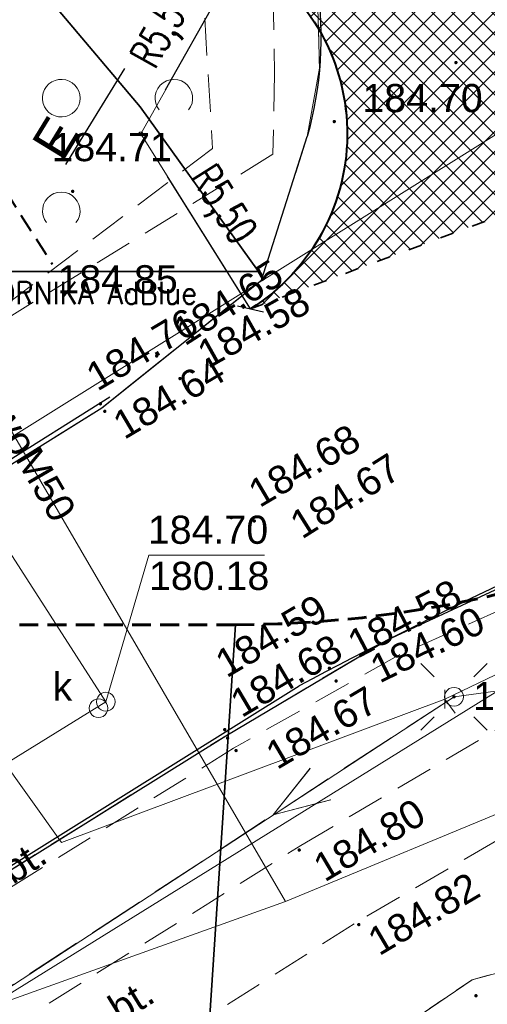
# Model space of a CAD drawing. Extents: x 8014 to 6635291, y -5609 to 5765892.
# Tile 35 of 158: x 6601170 to 6601182, y 5731745 to 5731771. Entities that reach past the tile are written whole.
import ezdxf
from ezdxf.enums import TextEntityAlignment as Align

# ---------------------------------------------------------------- set-up
doc = ezdxf.new("R2010")
doc.units = 0
doc.header["$PDSIZE"] = 0.75
for name, pattern in [('( Dashed )', [0.75, 0.5, -0.25]), ('ACAD_ISO03W100', [30, 12, -18]), ('DASHED', [0.75, 0.5, -0.25]), ('HIDDEN', [0.375, 0.25, -0.125]), ('PRZER1-1', [1, 0.5, -0.5]), ('PRZER2-1', [1.5, 1, -0.5]), ('PRZER3-1', [2, 1.5, -0.5])]:
    doc.linetypes.add(name, pattern=pattern)
doc.layers.get('0').update_dxf_attribs({"linetype": 'CONTINUOUS'})
doc.layers.get('Defpoints').update_dxf_attribs({"linetype": 'CONTINUOUS'})
for name, color, linetype, lineweight in [('!m_linie przekrojowe', 170, 'CONTINUOUS', 20), ('a_krawężnik', 7, 'CONTINUOUS', 30), ('a_krawężnik_najazdowy', 7, 'DASHED', 35), ('D_WYMIARY', 7, 'CONTINUOUS', 15), ('GESDZI', 7, 'CONTINUOUS', 18), ('GSLKRW', 7, 'CONTINUOUS', 25), ('GSPWPN', 7, 'CONTINUOUS', 13), ('GSPWPS', 7, 'CONTINUOUS', 13), ('GSPWPS_O', 7, 'CONTINUOUS', 13), ('GSSKOA', 7, 'CONTINUOUS', 18), ('GSSKOD', 7, 'CONTINUOUS', 18), ('GSSKOD_O', 7, 'CONTINUOUS', 18), ('GSSZAD', 7, 'CONTINUOUS', 18), ('GUPELA', 7, 'CONTINUOUS', 18), ('GUPIWZ', 7, 'CONTINUOUS', 18), ('GUPIWZ_O', 7, 'CONTINUOUS', 18), ('GUPPRZ_O', 7, 'CONTINUOUS', 18), ('GUPZCP', 7, 'CONTINUOUS', 18), ('jtkraweznik', 34, 'CONTINUOUS', 50), ('T_OBRYS', 160, 'CONTINUOUS', 40), ('T_odn', 7, 'CONTINUOUS', 35), ('T_str.ochr.8m', 40, 'HIDDEN', 60)]:
    doc.layers.add(name, color=color, linetype=linetype, lineweight=lineweight)
for name, color, linetype in [('50_KRZYWA_KOSZO_KONST', 252, 'CONTINUOUS'), ('50_KRZYWA_KOSZO_ZNACZ', 1, 'CONTINUOUS'), ('A-SZRAF- DROGI', 130, 'CONTINUOUS'), ('a_zieleń', 80, 'CONTINUOUS'), ('T_opisy', 7, 'CONTINUOUS')]:
    doc.layers.add(name, color=color, linetype=linetype)
for name, color, linetype, lineweight, true_color in [('GESUZY', 7, 'CONTINUOUS', 18, 0x008000), ('GULEPR', 1, 'CONTINUOUS', 18, 0xff0000), ('GULKPR', 7, 'CONTINUOUS', 18, 0x803300), ('GULWPR', 5, 'CONTINUOUS', 18, 0x0000ff), ('GULWPR_O', 5, 'CONTINUOUS', 18, 0x0000ff), ('GUPKSD', 7, 'CONTINUOUS', 18, 0x803300)]:
    doc.layers.add(name, color=color, linetype=linetype, lineweight=lineweight, true_color=true_color)
doc.styles.add('Arial', font='arial.ttf')
doc.styles.add('ROMANS', font='romans.shx', dxfattribs={"width": 0.7})
doc.dimstyles.new('wymiary 1000', dxfattribs={"dimtxt": 1.2, "dimasz": 0.5, "dimexe": 0.2, "dimexo": 0, "dimgap": 0.3, "dimtad": 1, "dimzin": 1, "dimtxsty": 'ROMANS', "dimblk": 'OBLIQUE', "dimcen": 1.5, "dimazin": 0, "dimtfac": 1, "dimtix": 1, "dimtmove": 0, "dimatfit": 3, "dimfxl": 1.25, "dimarcsym": 0})
pattern_1 = [(45, (3365827.47042, 2822255.7523), (-0.265165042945, 0.265165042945), []), (135, (3365827.47042, 2822255.7523), (-0.265165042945, -0.265165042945), [])]

# ---------------------------------------------------------------- blocks, each defined once
blk = doc.blocks.new('D_GSPWPN1')
blk.add_hatch(color=0).paths.add_polyline_path([(-0.045, 0), (-0.043467, -0.011647), (-0.038971, -0.0225), (-0.03182, -0.03182), (-0.0225, -0.038971), (-0.011647, -0.043467), (0, -0.045), (0.011647, -0.043467), (0.0225, -0.038971), (0.03182, -0.03182), (0.038971, -0.0225), (0.043467, -0.011647), (0.045, 0), (0.043467, 0.011647), (0.038971, 0.0225), (0.03182, 0.03182), (0.0225, 0.038971), (0.011647, 0.043467), (0, 0.045), (-0.011647, 0.043467), (-0.0225, 0.038971), (-0.03182, 0.03182), (-0.038971, 0.0225), (-0.043467, 0.011647)])
blk = doc.blocks.new('D_GSPWPS1')
blk.add_hatch(color=0).paths.add_polyline_path([(-0.045, 0), (-0.043467, -0.011647), (-0.038971, -0.0225), (-0.03182, -0.03182), (-0.0225, -0.038971), (-0.011647, -0.043467), (0, -0.045), (0.011647, -0.043467), (0.0225, -0.038971), (0.03182, -0.03182), (0.038971, -0.0225), (0.043467, -0.011647), (0.045, 0), (0.043467, 0.011647), (0.038971, 0.0225), (0.03182, 0.03182), (0.0225, 0.038971), (0.011647, 0.043467), (0, 0.045), (-0.011647, 0.043467), (-0.0225, 0.038971), (-0.03182, 0.03182), (-0.038971, 0.0225), (-0.043467, 0.011647)])
blk = doc.blocks.new('D_GUPZCP1')
at = {"color": 0}
blk.add_lwpolyline([(0, 0.25), (0, -0.25)], dxfattribs=at)
blk = doc.blocks.new('D_GUPKSD1_1')
at = {"color": 0}
blk.add_lwpolyline([(0, 0.25), (0.064705, 0.241481), (0.125, 0.216506), (0.176777, 0.176777), (0.216506, 0.125), (0.241481, 0.064705), (0.25, 0), (0.241481, -0.064705), (0.216506, -0.125), (0.176777, -0.176777), (0.125, -0.216506), (0.064705, -0.241481), (0, -0.25), (-0.064705, -0.241481), (-0.125, -0.216506), (-0.176777, -0.176777), (-0.216506, -0.125), (-0.241481, -0.064705), (-0.25, 0), (-0.241481, 0.064705), (-0.216506, 0.125), (-0.176777, 0.176777), (-0.125, 0.216506), (-0.064705, 0.241481)], close=True, dxfattribs=at)
blk = doc.blocks.new('D_GUPIWZ1_1')
at = {"color": 0}
blk.add_lwpolyline([(0, 0.25), (0.064705, 0.241481), (0.125, 0.216506), (0.176777, 0.176777), (0.216506, 0.125), (0.241481, 0.064705), (0.25, 0), (0.241481, -0.064705), (0.216506, -0.125), (0.176777, -0.176777), (0.125, -0.216506), (0.064705, -0.241481), (0, -0.25), (-0.064705, -0.241481), (-0.125, -0.216506), (-0.176777, -0.176777), (-0.216506, -0.125), (-0.241481, -0.064705), (-0.25, 0), (-0.241481, 0.064705), (-0.216506, 0.125), (-0.176777, 0.176777), (-0.125, 0.216506), (-0.064705, 0.241481)], close=True, dxfattribs=at)
blk = doc.blocks.new('D_SUEP1')
at = {"color": 0}
blk.add_lwpolyline([(-0.75, -0.5), (0.75, 0), (-0.75, 0.5)], dxfattribs=at)
blk = doc.blocks.new('D_GUPELA2')
blk.add_hatch(color=0).paths.add_polyline_path([(-0.001087, 0.044987), (0.011881, 0.043403), (0.021281, 0.03965), (0.030065, 0.033482), (0.038133, 0.023893), (0.043117, 0.012881), (0.044986, 0.001113), (0.044323, -0.007777), (0.040557, -0.019497), (0.033417, -0.030138), (0.024849, -0.037517), (0.013788, -0.042836), (0.002013, -0.044955), (-0.00982, -0.043916), (-0.020466, -0.040077), (-0.029541, -0.033946), (-0.036867, -0.025804), (-0.04187, -0.01649), (-0.04461, -0.005909), (-0.044532, 0.006476), (-0.041285, 0.017903), (-0.034764, 0.028574), (-0.024479, 0.03776), (-0.013449, 0.042943)])
at = {"color": 0}
for points in [[(-0.883883, 0.883883), (-0.53033, 0.53033)], [(0.883883, 0.883883), (0.53033, 0.53033)], [(-0.883883, -0.883883), (-0.53033, -0.53033)], [(0.883883, -0.883883), (0.53033, -0.53033)]]:
    blk.add_lwpolyline(points, dxfattribs=at)
blk = doc.blocks.new('D_GUPELA1')
at = {"color": 0}
blk.add_lwpolyline([(0, 0.25), (0.064705, 0.241481), (0.125, 0.216506), (0.176777, 0.176777), (0.216506, 0.125), (0.241481, 0.064705), (0.25, 0), (0.241481, -0.064705), (0.216506, -0.125), (0.176777, -0.176777), (0.125, -0.216506), (0.064705, -0.241481), (0, -0.25), (-0.064705, -0.241481), (-0.125, -0.216506), (-0.176777, -0.176777), (-0.216506, -0.125), (-0.241481, -0.064705), (-0.25, 0), (-0.241481, 0.064705), (-0.216506, 0.125), (-0.176777, 0.176777), (-0.125, 0.216506), (-0.064705, 0.241481)], close=True, dxfattribs=at)
blk = doc.blocks.new('D_GSSZAD1')
at = {"color": 0}
blk.add_lwpolyline([(0.5, 0), (0.490964, 0.094626), (0.464184, 0.185831), (0.420627, 0.27032), (0.361867, 0.34504), (0.290028, 0.407288), (0.207708, 0.454816), (0.117879, 0.485906), (0.023791, 0.499434), (-0.071157, 0.494911), (-0.163534, 0.4725), (-0.25, 0.433013), (-0.32743, 0.377875), (-0.393027, 0.309079), (-0.444418, 0.229113), (-0.479746, 0.140866), (-0.497736, 0.047528), (-0.497736, -0.047528), (-0.479746, -0.140866), (-0.444418, -0.229113), (-0.393027, -0.309079), (-0.32743, -0.377875), (-0.25, -0.433013), (-0.163534, -0.4725), (-0.071157, -0.494911), (0.023791, -0.499434), (0.117879, -0.485906), (0.207708, -0.454816), (0.290028, -0.407288), (0.361867, -0.34504), (0.420627, -0.27032), (0.464184, -0.185831), (0.490964, -0.094626)], close=True, dxfattribs=at)
blk = doc.blocks.new('D_GSSZAD2')
at = {"color": 0}
blk.add_lwpolyline([(-0.390312, -0.3125), (-0.445567, -0.226869), (-0.482312, -0.131814), (-0.49902, -0.031282), (-0.494998, 0.070549), (-0.470412, 0.169449), (-0.426283, 0.26131), (-0.364446, 0.342315), (-0.287468, 0.409099), (-0.198548, 0.458889), (-0.10138, 0.489614), (0, 0.5), (0.10138, 0.489614), (0.198548, 0.458889), (0.287468, 0.409099), (0.364446, 0.342315), (0.426283, 0.26131), (0.470412, 0.169449), (0.494998, 0.070549), (0.49902, -0.031282), (0.482312, -0.131814), (0.445567, -0.226869), (0.390312, -0.3125)], dxfattribs=at)
blk = doc.blocks.new('_Oblique')
at = {"color": 0, "linetype": 'ByBlock', "lineweight": -2}
blk.add_line((-0.5, -0.5), (0.5, 0.5), dxfattribs=at)
blk = doc.blocks.new('*D350')
at = {"layer": 'D_WYMIARY', "color": 0, "linetype": 'Continuous', "lineweight": -2}
blk.add_line((6601175.577, 5731772.554), (6601173.529, 5731768.922), dxfattribs=at)
at = {"layer": 'Defpoints', "color": 0}
for p in [(6601175.577, 5731772.554), (6601172.875, 5731767.763)]:
    blk.add_point(p, dxfattribs=at)
at = {"layer": 'D_WYMIARY', "color": 0, "linetype": 'Continuous', "lineweight": -2, "xscale": 0.5, "yscale": 0.5, "zscale": 0.5, "rotation": 60.57437054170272}
blk.add_blockref('_Oblique', (6601175.577, 5731772.554), dxfattribs=at)
at = {"layer": 'D_WYMIARY', "color": 0, "lineweight": 9, "insert": (6601173.55, 5731770.54), "char_height": 0.8, "attachment_point": 5, "rotation": 60.5744, "style": 'ROMANS'}
blk.add_mtext('R5,50', dxfattribs=at)
blk = doc.blocks.new('*D351')
at = {"layer": 'D_WYMIARY', "color": 0, "linetype": 'Continuous', "lineweight": -2}
blk.add_line((6601175.798, 5731763.104), (6601173.589, 5731766.626), dxfattribs=at)
at = {"layer": 'Defpoints', "color": 0}
for p in [(6601172.875, 5731767.763), (6601175.798, 5731763.104)]:
    blk.add_point(p, dxfattribs=at)
at = {"layer": 'D_WYMIARY', "color": 0, "linetype": 'Continuous', "lineweight": -2, "xscale": 0.5, "yscale": 0.5, "zscale": 0.5, "rotation": 302.101772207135}
blk.add_blockref('_Oblique', (6601175.798, 5731763.104), dxfattribs=at)
at = {"layer": 'D_WYMIARY', "color": 0, "lineweight": 9, "insert": (6601175.001, 5731765.836), "char_height": 0.8, "attachment_point": 5, "rotation": 302.1018, "style": 'ROMANS'}
blk.add_mtext('R5,50', dxfattribs=at)

msp = doc.modelspace()

# ---------------------------------------------------------------- hatches: boundary and pattern name
at = {"layer": 'A-SZRAF- DROGI', "linetype": 'ByBlock', "lineweight": 0}
h = msp.add_hatch(dxfattribs=at)
h.set_pattern_fill('ANSI37', color=253, scale=3, style=0)
h.set_pattern_definition(pattern_1)
h.paths.add_polyline_path([(6601164.801, 5731825.446), (6601168.791, 5731826.948), (6601168.821, 5731824.474), (6601166.454, 5731823.503)])
edge = h.paths.add_edge_path()
edge.add_line((6601172.476, 5731825.895), (6601172.411, 5731828.026))
edge.add_line((6601172.411, 5731828.026), (6601173.992, 5731828.189))
edge.add_arc((6601186.035, 5732243.68), 415.666, 268.33976, 269.91165)
edge.add_line((6601185.394, 5731828.015), (6601205.043, 5731828.193))
edge.add_line((6601205.043, 5731828.193), (6601225.232, 5731828.343))
edge.add_line((6601225.232, 5731828.343), (6601245.168, 5731828.586))
edge.add_line((6601245.168, 5731828.586), (6601245.543, 5731828.59))
edge.add_line((6601245.543, 5731828.59), (6601246.884, 5731826.594))
edge.add_line((6601246.884, 5731826.594), (6601221.79, 5731826.309))
edge.add_line((6601221.79, 5731826.309), (6601205.136, 5731826.031))
edge.add_line((6601205.136, 5731826.031), (6601185.273, 5731825.848))
edge.add_line((6601185.273, 5731825.848), (6601173.834, 5731826.053))
edge.add_line((6601173.834, 5731826.053), (6601172.476, 5731825.895))
edge = h.paths.add_edge_path()
edge.add_line((6601111.994, 5731733.86), (6601109.203, 5731750.836))
edge.add_line((6601109.203, 5731750.836), (6601106.88, 5731760.994))
edge.add_line((6601106.88, 5731760.994), (6601102.557, 5731779.174))
edge.add_line((6601102.557, 5731779.174), (6601096.809, 5731802.335))
edge.add_line((6601096.809, 5731802.335), (6601093.394, 5731815.076))
edge.add_arc((6601112.891, 5731821.407), 20.499, 186.6456, 197.9903, ccw=False)
edge.add_arc((6601104.1, 5731821.197), 11.772, 157.0931, 190.5857, ccw=False)
edge.add_line((6601093.257, 5731825.779), (6601095.519, 5731824.743))
edge.add_line((6601095.519, 5731824.743), (6601101.325, 5731802.801))
edge.add_line((6601101.325, 5731802.801), (6601106.886, 5731780.522))
edge.add_line((6601106.886, 5731780.522), (6601111.376, 5731762.136))
edge.add_line((6601111.376, 5731762.136), (6601116.585, 5731733.745))
edge.add_line((6601116.585, 5731733.745), (6601117.929, 5731724.497))
edge.add_line((6601117.929, 5731724.497), (6601120.175, 5731712.999))
edge.add_line((6601120.175, 5731712.999), (6601122.074, 5731714.127))
edge.add_line((6601122.074, 5731714.127), (6601119.954, 5731724.963))
edge.add_line((6601119.954, 5731724.963), (6601118.634, 5731734.045))
edge.add_line((6601118.634, 5731734.045), (6601113.329, 5731762.836))
edge.add_line((6601113.329, 5731762.836), (6601108.915, 5731781.012))
edge.add_line((6601108.915, 5731781.012), (6601103.286, 5731803.464))
edge.add_line((6601103.286, 5731803.464), (6601098.333, 5731822.44))
edge.add_line((6601098.333, 5731822.44), (6601100.26, 5731826.8))
edge.add_line((6601100.26, 5731826.8), (6601104.18, 5731826.61))
edge.add_line((6601104.18, 5731826.61), (6601124.59, 5731825.705))
edge.add_arc((6601125.61, 5731847.683), 22.002, 254.8648, 267.342, ccw=False)
edge.add_line((6601119.866, 5731826.445), (6601114.202, 5731827.977))
edge.add_arc((6601110.334, 5731814.504), 14.017, 73.981, 84.7293)
edge.add_line((6601111.621, 5731828.462), (6601104.31, 5731828.801))
edge.add_line((6601104.31, 5731828.801), (6601098.736, 5731829.044))
edge.add_arc((6601099.468, 5731836.321), 7.313, 237.4214, 264.2566, ccw=False)
edge.add_line((6601095.53, 5731830.158), (6601092.874, 5731826.011))
edge.add_arc((6601101.918, 5731821.944), 9.917, 155.786, 175.0174)
edge.add_arc((6601112.86, 5731821.402), 20.868, 176.144, 198.0523)
edge.add_line((6601093.019, 5731814.935), (6601096.416, 5731802.213))
edge.add_line((6601096.416, 5731802.213), (6601102.139, 5731779.125))
edge.add_line((6601102.139, 5731779.125), (6601106.492, 5731760.912))
edge.add_line((6601106.492, 5731760.912), (6601108.825, 5731750.719))
edge.add_line((6601108.825, 5731750.719), (6601111.607, 5731733.785))
edge.add_line((6601111.607, 5731733.785), (6601115.11, 5731713.014))
edge.add_line((6601115.11, 5731713.014), (6601115.783, 5731710.389))
edge.add_line((6601115.783, 5731710.389), (6601116.123, 5731710.591))
edge.add_line((6601116.123, 5731710.591), (6601115.488, 5731713.094))
edge.add_line((6601115.488, 5731713.094), (6601113.741, 5731723.477))
edge.add_line((6601113.741, 5731723.477), (6601111.994, 5731733.86))
h = msp.add_hatch(dxfattribs=at)
h.set_pattern_fill('ANSI37', color=256, scale=3, style=0)
h.set_pattern_definition(pattern_1)
edge = h.paths.add_edge_path()
edge.add_line((6601170.448, 5731775.447), (6601175.899, 5731779.261))
edge.add_line((6601175.899, 5731779.261), (6601185.054, 5731774.097))
edge.add_arc((6601194.88, 5731791.517), 20, 240.5744, 286.1139)
edge.add_line((6601200.431, 5731772.303), (6601175.798, 5731763.104))
edge.add_arc((6601172.875, 5731767.763), 5.5, 302.1018, 60.5744)
edge.add_line((6601175.577, 5731772.554), (6601170.448, 5731775.447))
at = {"layer": 'a_zieleń', "transparency": 33554687}
h = msp.add_hatch(dxfattribs=at)
h.set_pattern_fill('ANSI31', color=256, scale=2, angle=0.5416)
h.set_pattern_definition([(45.54155787, (6600987.53512, 5732094.77134), (-0.1784396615, 0.175097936), [])])
edge = h.paths.add_edge_path()
edge.add_line((6601184.523, 5731785.715), (6601184.767, 5731785.473))
edge.add_line((6601184.767, 5731785.473), (6601208.79, 5731802.27))
edge.add_line((6601208.79, 5731802.27), (6601211.05, 5731814.48))
edge.add_line((6601211.05, 5731814.48), (6601142.151, 5731813.823))
edge.add_arc((6601143.698, 5731819.102), 5.501, 253.6603, 270.5475)
edge.add_line((6601143.751, 5731813.601), (6601191.034, 5731814.053))
edge.add_arc((6601191.122, 5731812.113), 1.942, 359.8374, 92.594, ccw=False)
edge.add_line((6601193.063, 5731812.108), (6601193.074, 5731811.004))
edge.add_line((6601193.074, 5731811.004), (6601197.383, 5731811.045))
edge.add_line((6601197.383, 5731811.045), (6601197.425, 5731806.621))
edge.add_line((6601197.425, 5731806.621), (6601199.732, 5731806.642))
edge.add_line((6601199.732, 5731806.642), (6601199.803, 5731799.171))
edge.add_line((6601199.803, 5731799.171), (6601197.516, 5731797.165))
edge.add_line((6601197.516, 5731797.165), (6601194.216, 5731797.133))
edge.add_line((6601194.216, 5731797.133), (6601194.251, 5731793.47))
edge.add_arc((6601191.538, 5731793.658), 2.72, 281.0894, 356.0358, ccw=False)
edge.add_line((6601192.061, 5731790.989), (6601185.152, 5731786.156))
edge.add_arc((71774552.687, -87417922.681), 113685689.918, 124.97904394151, 124.97904432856)
h.paths.add_polyline_path([(6601204.906, 5731809.178), (6601202.577, 5731808.579), (6601203.741, 5731808.879)], flags=16)
h = msp.add_hatch(dxfattribs=at)
h.set_pattern_fill('ANSI31', color=256, scale=2, angle=0.5416)
h.set_pattern_definition([(45.54818, (6607983.67314, 5729436.4412), (-0.178459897, 0.175077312), [])])
edge = h.paths.add_edge_path()
edge.add_line((6601132.289, 5731807.912), (6601127.081, 5731807.902))
edge.add_line((6601127.081, 5731807.902), (6601127.042, 5731806.546))
edge.add_line((6601127.042, 5731806.546), (6601125.024, 5731806.575))
edge.add_line((6601125.024, 5731806.575), (6601123.865, 5731808.179))
edge.add_line((6601123.865, 5731808.179), (6601123.893, 5731810.091))
edge.add_line((6601123.893, 5731810.091), (6601127.092, 5731810.045))
edge.add_line((6601127.092, 5731810.045), (6601127.079, 5731809.102))
edge.add_line((6601127.079, 5731809.102), (6601132.973, 5731809.113))
edge.add_arc((6601141.259, 5731812.627), 9, 180.5464, 202.9871, ccw=False)
edge.add_line((6601132.259, 5731812.542), (6601132.248, 5731813.728))
edge.add_line((6601132.248, 5731813.728), (6601119.83, 5731813.61))
edge.add_line((6601119.83, 5731813.61), (6601154.4, 5731764.22))
edge.add_line((6601154.4, 5731764.22), (6601170.421, 5731775.462))
edge.add_line((6601170.421, 5731775.462), (6601167.796, 5731776.943))
edge.add_line((6601167.796, 5731776.943), (6601164.951, 5731771.897))
edge.add_line((6601164.951, 5731771.897), (6601163.576, 5731771.285))
edge.add_line((6601163.576, 5731771.285), (6601148.409, 5731779.831))
edge.add_line((6601148.409, 5731779.831), (6601150.868, 5731784.187))
edge.add_arc((6601153.831, 5731789.328), 5.934, 214.9282, 240.0426, ccw=False)
edge.add_line((6601148.966, 5731785.93), (6601146.468, 5731789.497))
edge.add_line((6601146.468, 5731789.497), (6601142.299, 5731786.729))
edge.add_line((6601142.299, 5731786.729), (6601135.135, 5731796.973))
edge.add_line((6601135.135, 5731796.973), (6601132.679, 5731795.251))
edge.add_line((6601132.679, 5731795.251), (6601128.605, 5731801.065))
edge.add_line((6601128.605, 5731801.065), (6601130.242, 5731802.212))
edge.add_line((6601130.242, 5731802.212), (6601128.23, 5731805.075))
edge.add_line((6601128.23, 5731805.075), (6601132.289, 5731807.912))
h.paths.add_polyline_path([(6601124.088, 5731807.273), (6601122.408, 5731810.037), (6601124.012, 5731807.364), (6601124.445, 5731807.377)])

# ---------------------------------------------------------------- linework, layer by layer
at = {"layer": '!m_linie przekrojowe', "lineweight": 25, "elevation": 10.08}
msp.add_lwpolyline([(6601172.44, 5731769.502), (6601170.875, 5731766.943)], dxfattribs=at)
at = {"layer": '50_KRZYWA_KOSZO_KONST', "lineweight": 9}
msp.add_lwpolyline([(6601175.798, 5731763.104), (6601172.875, 5731767.763), (6601175.577, 5731772.554)], dxfattribs=at)
at = {"layer": '50_KRZYWA_KOSZO_ZNACZ'}
msp.add_circle((6601172.875, 5731767.763, 10.08), 0.05, dxfattribs=at)
at = {"layer": 'a_krawężnik'}
for p, q in [((6601172.052, 5731760.754), (6601157.857, 5731751.849)), ((6601130.596, 5731724.098), (6601177.1, 5731753.074))]:
    msp.add_line(p, q, dxfattribs=at)
for centre, radius, start, end in [((6601172.875, 5731767.763, 10.08), 5.5, 302.1018, 60.5744), ((6601172.875, 5731767.763, 10.08), 5.5, 302.1018, 60.5744), ((6601241.242, 5731632.404, 10.08), 136.658, 107.42271, 117.99285)]:
    msp.add_arc(centre, radius, start, end, dxfattribs=at)
at = {"layer": 'a_krawężnik_najazdowy', "linetype": 'ACAD_ISO03W100', "ltscale": 0.03}
msp.add_lwpolyline([(6601175.798, 5731763.104), (6601200.431, 5731772.303)], dxfattribs=at)
at = {"layer": 'GESDZI', "color": 8, "linetype": 'Continuous', "lineweight": 18, "elevation": 10.22}
for points in [[(6601140.46, 5731754.47), (6601154.4, 5731764.22), (6601208.79, 5731802.27), (6601216.42, 5731789), (6601201.69, 5731779.82), (6601182.14, 5731767.62), (6601162.6, 5731755.43), (6601143.05, 5731743.24), (6601137.31, 5731752.26)], [(6601145.65, 5731730.16), (6601139.4, 5731740.97), (6601143.05, 5731743.24), (6601162.6, 5731755.43), (6601182.14, 5731767.62), (6601201.69, 5731779.82), (6601216.42, 5731789), (6601221.16, 5731780.75), (6601219.68, 5731779.82), (6601221.45, 5731777.18), (6601212.93, 5731771.89), (6601147.39, 5731731.24)], [(6601151.62, 5731724.81), (6601147.39, 5731731.24), (6601212.93, 5731771.89), (6601222.65, 5731756.31), (6601181.7, 5731745.25)]]:
    msp.add_lwpolyline(points, close=True, dxfattribs=at)
msp.add_lwpolyline([(6601162.327, 5731703.292), (6601149.73, 5731723.59), (6601151.62, 5731724.81), (6601181.7, 5731745.25), (6601222.65, 5731756.31), (6601241.34, 5731726.35), (6601228.574, 5731718.287)], dxfattribs=at)
at = {"layer": 'GESUZY', "color": 8, "linetype": 'PRZER1-1', "lineweight": 18, "elevation": 10.08}
for points in [[(6601130.865, 5731696.171), (6601127.94, 5731709.49), (6601130.38, 5731711.07), (6601149.73, 5731723.59), (6601151.62, 5731724.81), (6601181.7, 5731745.25), (6601222.65, 5731756.31), (6601233.52, 5731759.25), (6601267.26, 5731757.23), (6601273.62, 5731746.75), (6601270.32, 5731744.66), (6601270.57, 5731744.27), (6601241.58, 5731725.97), (6601229.88, 5731718.583)], [(6601279.68, 5731729.855), (6601270.57, 5731744.27), (6601270.32, 5731744.66), (6601273.62, 5731746.75), (6601267.26, 5731757.23), (6601233.52, 5731759.25), (6601222.65, 5731756.31), (6601181.7, 5731745.25), (6601151.62, 5731724.81), (6601149.73, 5731723.59), (6601130.38, 5731711.07), (6601127.94, 5731709.49), (6601130.865, 5731696.171)]]:
    msp.add_lwpolyline(points, dxfattribs=at)
at = {"layer": 'GSLKRW', "color": 8, "linetype": 'Continuous', "lineweight": 25, "elevation": 10.18}
msp.add_lwpolyline([(6601174.875, 5731778.716), (6601176.431, 5731776.4), (6601177.574, 5731771.743, -0.104174), (6601177.31, 5731767.69)], format="xyb", dxfattribs=at)
for points in [[(6601127.63, 5731732.94), (6601147.86, 5731745.53), (6601171.84, 5731760.47), (6601176.09, 5731763.87), (6601177.31, 5731767.69)], [(6601131.725, 5731724.507), (6601136.351, 5731727.445), (6601152.67, 5731737.74), (6601175.14, 5731751.74), (6601179.445, 5731754.298), (6601186.52, 5731757.579), (6601189.069, 5731758.65), (6601192.769, 5731760.184), (6601203.806, 5731763.875)]]:
    msp.add_lwpolyline(points, dxfattribs=at)
at = {"layer": 'GSSKOA', "color": 8, "linetype": 'PRZER3-1', "lineweight": 18, "elevation": 10.18}
for points in [[(6601271.64, 5731777.52), (6601221.47, 5731776.54), (6601207.67, 5731774.15), (6601202.69, 5731775.94), (6601199.89, 5731778.48), (6601196.43, 5731783.9), (6601192.126, 5731790.614), (6601174.875, 5731778.716), (6601176.431, 5731776.4), (6601177.574, 5731771.743), (6601177.639, 5731769.514), (6601177.31, 5731767.69), (6601176.09, 5731763.87), (6601171.84, 5731760.47), (6601147.86, 5731745.53), (6601127.63, 5731732.94), (6601131.725, 5731724.507)], [(6601179.445, 5731754.298), (6601186.52, 5731757.579), (6601192.769, 5731760.184), (6601203.806, 5731763.875), (6601209, 5731764.99), (6601216.08, 5731766.5), (6601220.181, 5731767.264), (6601230.549, 5731768.472), (6601239.19, 5731768.93), (6601244.833, 5731768.93), (6601258.19, 5731768.51), (6601268.633, 5731767.947), (6601271.452, 5731767.709), (6601285.764, 5731767.197), (6601298.398, 5731766.626), (6601297.609, 5731772.963)], [(6601131.725, 5731724.507), (6601136.351, 5731727.445), (6601152.67, 5731737.74), (6601175.14, 5731751.74)]]:
    msp.add_lwpolyline(points, dxfattribs=at)
at = {"layer": 'GSSKOD', "color": 8, "linetype": 'PRZER2-1', "lineweight": 18, "elevation": 10.18}
msp.add_lwpolyline([(6601177.31, 5731767.69), (6601177.639, 5731769.514), (6601177.574, 5731771.743), (6601176.431, 5731776.4), (6601174.875, 5731778.716), (6601173.808, 5731778.087), (6601175.549, 5731775.493), (6601176.098, 5731773.533), (6601176.398, 5731771.529), (6601176.442, 5731769.37), (6601176.395, 5731767.219), (6601137.233, 5731743.043), (6601137.684, 5731742.462), (6601126.281, 5731735.409), (6601127.63, 5731732.94), (6601147.86, 5731745.53), (6601171.84, 5731760.47), (6601176.09, 5731763.87)], close=True, dxfattribs=at)
for points in [[(6601136.351, 5731727.445), (6601152.67, 5731737.74), (6601175.14, 5731751.74), (6601179.445, 5731754.298), (6601186.52, 5731757.579), (6601192.769, 5731760.184), (6601203.806, 5731763.875), (6601209, 5731764.99), (6601216.08, 5731766.5), (6601220.181, 5731767.264), (6601230.549, 5731768.472), (6601239.19, 5731768.93)], [(6601258.19, 5731768.51), (6601258.18, 5731767.95), (6601238.71, 5731768.23), (6601229.754, 5731767.736), (6601216.11, 5731765.95), (6601209.73, 5731764.69), (6601203.155, 5731762.942), (6601193.058, 5731759.71), (6601189.368, 5731758.176), (6601179.713, 5731753.873), (6601175.35, 5731751.41), (6601152.91, 5731737.41), (6601136.396, 5731726.986), (6601136.351, 5731727.445)], [(6601137.37, 5731723.955), (6601177.14, 5731748.82), (6601186.574, 5731754.4), (6601196.081, 5731758.09), (6601198.894, 5731759.437), (6601216.58, 5731763.49), (6601223.414, 5731764.648), (6601230.488, 5731765.551), (6601239.48, 5731765.93), (6601268.51, 5731765.658)], [(6601268.38, 5731763.784), (6601238.28, 5731762.9), (6601224.298, 5731761.88), (6601216.83, 5731760.41), (6601209.447, 5731759.005), (6601200.623, 5731756.485), (6601196.369, 5731755.028), (6601190.223, 5731752.784), (6601184.949, 5731750.465), (6601178.56, 5731746.74), (6601141.118, 5731722.837), (6601138.948, 5731721.454), (6601137.37, 5731723.955)]]:
    msp.add_lwpolyline(points, dxfattribs=at)
at = {"layer": 'GSSZAD', "color": 8, "linetype": 'PRZER2-1', "lineweight": 18, "elevation": 10.1}
msp.add_lwpolyline([(6601142.89, 5731795.24), (6601148.57, 5731784.4), (6601151.1, 5731772.78), (6601154.78, 5731773.21), (6601154.34, 5731764.19), (6601156.09, 5731765.36), (6601166.22, 5731769.83), (6601167.19, 5731771.85), (6601174.49, 5731772.34), (6601174.79, 5731767.37), (6601167.03, 5731761.5), (6601157.16, 5731754.9), (6601148.47, 5731750.06), (6601138.44, 5731754.22), (6601131.08, 5731768.1), (6601134.76, 5731771.03), (6601130.73, 5731789.09)], close=True, dxfattribs=at)
at = {"layer": 'GULEPR', "color": 8, "linetype": 'Continuous', "lineweight": 18, "elevation": 10.14}
for points in [[(6601180.977, 5731752.718), (6601170.762, 5731748.905), (6601157.881, 5731766.942)], [(6601306.96, 5731745.05), (6601301.204, 5731748.459), (6601280.937, 5731764.598), (6601277.86, 5731766.426), (6601265.054, 5731766.568), (6601234.496, 5731766.671), (6601216.264, 5731766.585), (6601198.322, 5731761.035), (6601180.977, 5731752.718)], [(6601255.92, 5731760.78), (6601217.691, 5731757.772), (6601181.22, 5731752.78), (6601141.24, 5731726.67)], [(6601180.977, 5731752.718), (6601181.254, 5731752.344)]]:
    msp.add_lwpolyline(points, dxfattribs=at)
at = {"layer": 'GULEPR', "color": 8, "linetype": 'PRZER3-1', "lineweight": 18, "elevation": 10.14}
msp.add_lwpolyline([(6601181.22, 5731752.78), (6601141.28, 5731726.73), (6601122.6, 5731714.6)], dxfattribs=at)
at = {"layer": 'GULKPR', "color": 8, "linetype": 'Continuous', "lineweight": 18, "elevation": 10.14}
for points in [[(6601150.317, 5731786.289), (6601171.947, 5731752.649)], [(6601171.947, 5731752.649), (6601158.492, 5731744.33), (6601130.995, 5731727.333)]]:
    msp.add_lwpolyline(points, dxfattribs=at)
at = {"layer": 'GULWPR', "color": 8, "linetype": 'Continuous', "lineweight": 18, "elevation": 10.14}
for points in [[(6601176.734, 5731747.333), (6601163.155, 5731770.605), (6601162.741, 5731771.276), (6601163.033, 5731771.682)], [(6601163.427, 5731742.118), (6601165.146, 5731743.193), (6601176.734, 5731747.333), (6601189.857, 5731752.765), (6601218.112, 5731763.722), (6601261.535, 5731763.006), (6601280.645, 5731762.692)]]:
    msp.add_lwpolyline(points, dxfattribs=at)
at = {"layer": 'GUPPRZ_O', "color": 8, "linetype": 'Continuous', "lineweight": 13, "elevation": 10.8, "flags": 128}
msp.add_lwpolyline([(6601171.947, 5731752.649), (6601173.096, 5731756.547), (6601176.176, 5731756.547)], dxfattribs=at)
at = {"layer": 'jtkraweznik', "color": 0, "lineweight": 40, "elevation": 10.08}
msp.add_lwpolyline([(6601170.448, 5731775.447), (6601175.577, 5731772.554, -0.568498), (6601175.798, 5731763.104)], format="xyb", dxfattribs=at)
msp.add_lwpolyline([(6601170.448, 5731775.447), (6601175.577, 5731772.554, -0.568498), (6601175.798, 5731763.104)], format="xyb", dxfattribs=at)
at = {"layer": 'T_OBRYS', "color": 1, "linetype": '( Dashed )', "lineweight": 40}
msp.add_lwpolyline([(6601133.316, 5731823.501), (6601154.732, 5731788.98), (6601170.52, 5731764.295)], dxfattribs=at)
msp.add_lwpolyline([(6601133.316, 5731823.501), (6601154.732, 5731788.98), (6601170.52, 5731764.295)], dxfattribs=at)
at = {"layer": 'T_odn'}
msp.add_line((6601167.662, 5731764.103), (6601176.012, 5731764.103), dxfattribs=at)
msp.add_lwpolyline([(6601176.012, 5731764.103), (6601172.862, 5731768.485), (6601167.324, 5731775.029)], dxfattribs=at)
at = {"layer": 'T_odn', "ltscale": 0.01}
msp.add_lwpolyline([(6601174.476, 5731740.65), (6601175.396, 5731754.698), (6601175.396, 5731754.698), (6601175.454, 5731754.698)], dxfattribs=at)
at = {"layer": 'T_str.ochr.8m', "color": 202, "ltscale": 2, "elevation": 0}
msp.add_lwpolyline([(6601175.396, 5731816.722, -0.301537), (6601203.187, 5731798.326, -0.217818), (6601203.187, 5731773.095, -0.301537), (6601175.396, 5731754.698), (6601169.235, 5731754.698, -0.301372), (6601141.463, 5731773.095, -0.217755), (6601141.463, 5731798.326, -0.301643), (6601169.254, 5731816.722), (6601175.396, 5731816.722)], format="xyb", dxfattribs=at)

# ---------------------------------------------------------------- block references
at = {"layer": 'GSPWPN', "color": 8, "linetype": 'Continuous', "lineweight": 13}
msp.add_blockref('D_GSPWPN1', (6601181.805, 5731744.824, 10.08), dxfattribs=at)
at = {"layer": 'GSPWPS', "color": 8, "linetype": 'Continuous', "lineweight": 13}
for p in [(6601181.27, 5731769.66, 10.08), (6601178.03, 5731768.09, 10.08), (6601171.064, 5731766.232, 10.08), (6601169.907, 5731763.266, 10.08), (6601173.3, 5731761.85, 10.08), (6601173.92, 5731761.25, 10.08), (6601171.8, 5731760.577, 10.08), (6601171.919, 5731760.378, 10.08), (6601175.29, 5731757.547, 10.08), (6601175.9, 5731757.46, 10.08), (6601177.9, 5731753.54, 10.08), (6601178.08, 5731753.2, 10.08), (6601175.113, 5731751.906, 10.08), (6601175.189, 5731751.679, 10.08), (6601175.417, 5731751.35, 10.08), (6601177.097, 5731748.701, 10.08), (6601178.684, 5731746.718, 10.08)]:
    msp.add_blockref('D_GSPWPS1', p, dxfattribs=at)
at = {"layer": 'GSSZAD', "color": 8, "linetype": 'Continuous', "lineweight": 18}
for name, p in [('D_GSSZAD1', (6601170.76, 5731768.712, 10.1)), ('D_GSSZAD2', (6601173.76, 5731768.712, 10.1)), ('D_GSSZAD2', (6601170.76, 5731765.712, 10.1))]:
    msp.add_blockref(name, p, dxfattribs=at)
at = {"layer": 'GULEPR', "color": 8, "linetype": 'Continuous', "lineweight": 18}
for p, rotation in [((6601177.032, 5731750.049, 10.14), 213.1135298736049), ((6601177.034, 5731750.046, 10.14), 213.1476109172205)]:
    msp.add_blockref('D_SUEP1', p, dxfattribs=dict(at, rotation=rotation))
at = {"layer": 'GUPELA', "color": 8, "linetype": 'Continuous', "lineweight": 18}
for name, p in [('D_GUPELA2', (6601181.22, 5731752.78, 10.15)), ('D_GUPELA1', (6601181.22, 5731752.78, 10.16))]:
    msp.add_blockref(name, p, dxfattribs=at)
at = {"layer": 'GUPIWZ', "color": 8, "linetype": 'Continuous', "lineweight": 18}
msp.add_blockref('D_GUPIWZ1_1', (6601171.751, 5731752.475, 10.18), dxfattribs=at)
at = {"layer": 'GUPKSD', "color": 8, "linetype": 'Continuous', "lineweight": 18}
msp.add_blockref('D_GUPKSD1_1', (6601171.947, 5731752.649, 10.16), dxfattribs=at)
at = {"layer": 'GUPZCP', "color": 8, "linetype": 'Continuous', "lineweight": 18}
msp.add_blockref('D_GUPZCP1', (6601180.977, 5731752.718, 10.16), dxfattribs=at)

# ---------------------------------------------------------------- texts
at = {"layer": '!m_linie przekrojowe', "lineweight": 25, "insert": (6601170.79, 5731766.995, 10.08), "char_height": 1, "width": 3, "attachment_point": 7, "rotation": 58.5536, "style": 'Arial'}
msp.add_mtext('E', dxfattribs=at)
at = {"layer": 'GSPWPS_O', "color": 8, "linetype": 'Continuous', "lineweight": 0, "style": 'Arial'}
for s, p in [('184.70', (6601178.78, 5731768.34, 10.8)), ('184.71', (6601170.5, 5731767.035, 10.8)), ('184.85', (6601170.657, 5731763.516, 10.8))]:
    msp.add_text(s, height=0.75, dxfattribs=at).set_placement(p)
for s, rotation, p in [('184.65', 32.7372, (6601174.05, 5731762.1, 10.8)), ('184.58', 29.3565, (6601174.67, 5731761.5, 10.8)), ('184.76', 30.5895, (6601171.719, 5731760.896, 10.8)), ('184.64', 30.5895, (6601172.436, 5731759.61, 10.8)), ('184.68', 30.5895, (6601176.04, 5731757.797, 10.8)), ('184.67', 32.1944, (6601177.169, 5731756.958, 10.8)), ('184.58', 27.6762, (6601178.65, 5731753.79, 10.8)), ('184.59', 30.5895, (6601175.161, 5731753.266, 10.8)), ('184.60', 26.1725, (6601179.236, 5731753.128, 10.8)), ('184.68', 30.5895, (6601175.562, 5731752.207, 10.8)), ('184.67', 30.5895, (6601176.505, 5731750.824, 10.8)), ('184.80', 30.5895, (6601177.773, 5731747.833, 10.8)), ('184.82', 30.5895, (6601179.223, 5731745.869, 10.8))]:
    msp.add_text(s, height=0.75, rotation=rotation, dxfattribs=at).set_placement(p)
at = {"layer": 'GSSKOD_O', "color": 8, "linetype": 'Continuous', "lineweight": 0, "style": 'Arial'}
for rotation, p in [(33.0911, (6601169.374, 5731747.707, 10.8)), (31.6065, (6601172.221, 5731744.02, 10.8))]:
    msp.add_text('ch.bt.', height=0.75, rotation=rotation, dxfattribs=at).set_placement(p, align=Align.CENTER)
at = {"layer": 'GULWPR_O', "color": 8, "linetype": 'Continuous', "lineweight": 0, "style": 'Arial'}
msp.add_text('woM50', height=0.75, rotation=300.2649, dxfattribs=at).set_placement((6601169.691, 5731758.821, 10.8), align=Align.CENTER)
at = {"layer": 'GUPIWZ_O', "color": 8, "linetype": 'Continuous', "lineweight": 0, "style": 'Arial'}
msp.add_text('k', height=0.75, dxfattribs=at).set_placement((6601171.052, 5731752.677, 10.8), align=Align.RIGHT)
at = {"layer": 'GUPPRZ_O', "color": 8, "linetype": 'Continuous', "lineweight": 0, "style": 'Arial'}
for s, p in [('184.70', (6601173.066, 5731756.851, 10.8)), ('180.18', (6601173.096, 5731755.624, 10.8)), ('184.0', (6601181.727, 5731752.425, 10.8))]:
    msp.add_text(s, height=0.75, dxfattribs=at).set_placement(p)
at = {"layer": 'T_opisy', "lineweight": 40, "ltscale": 3, "style": 'ROMANS', "width": 0.9}
msp.add_text('ZBIORNIKA AdBlue', height=0.6, dxfattribs=at).set_placement((6601167.894, 5731763.227, -11.987))

# ---------------------------------------------------------------- dimensions: what is measured, and where the dimension line sits
at = {"layer": 'D_WYMIARY', "linetype": 'Continuous', "lineweight": 9}
for mpoint, picture, middle in [((6601175.577, 5731772.554), '*D350', (6601174.226, 5731770.159)), ((6601175.798, 5731763.104), '*D351', (6601174.343, 5731765.423))]:
    dim = msp.add_radius_dim(center=(6601172.875, 5731767.763), mpoint=mpoint, dimstyle='wymiary 1000', override={"dimtxt": 0.8, "dimzin": 0, "dimtxsty": 'ROMANS'}, dxfattribs=at)
    dim.commit()
    dim.dimension.update_dxf_attribs({"geometry": picture, "text_midpoint": middle, "dimtype": 164})

doc.saveas('drawing.dxf')
